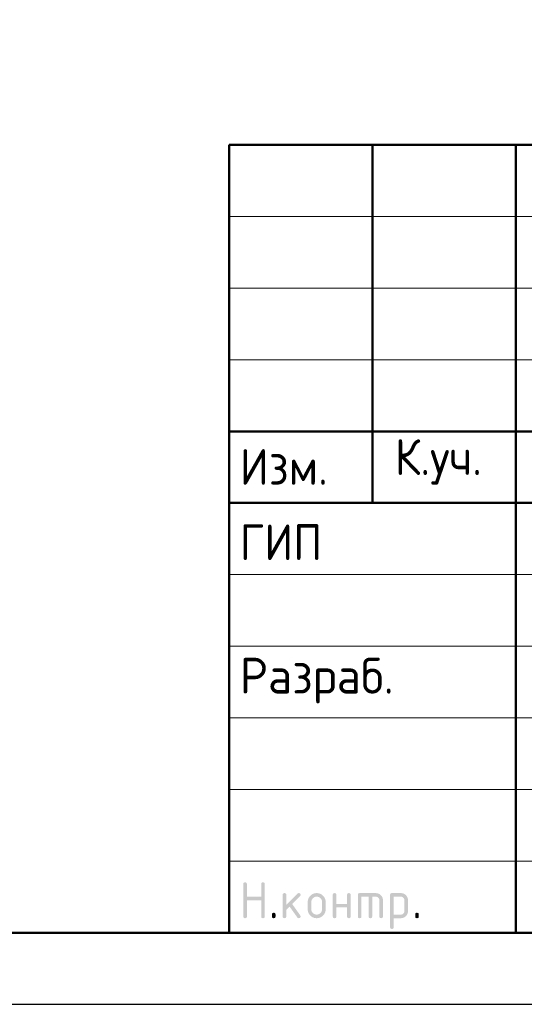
# Model space of a CAD drawing. Header units: millimetres. Extents: x 0 to 42000, y 0 to 29700.
# Tile 14 of 18: x 21539 to 25060, y 0 to 6874. Entities that reach past the tile are written whole.
import ezdxf

# ---------------------------------------------------------------- set-up
doc = ezdxf.new("R2010")
doc.units = ezdxf.units.MM
doc.layers.add('Standard', color=7, linetype='Continuous', lineweight=25)
doc.styles.add('ISOCPEUR', font='txt')

msp = doc.modelspace()

# ---------------------------------------------------------------- hatches: boundary and pattern name
at = {"layer": 'Standard', "linetype": 'Continuous', "lineweight": 25, "transparency": 33554687}
for points in [[(23099.1, 613.8), (23099.1, 838.8), (23099.1, 840.4), (23099.3, 841.7), (23099.5, 843.1), (23099.9, 844.3), (23100.3, 845.4), (23100.8, 846.4), (23101.4, 847.4), (23102.2, 848.2), (23103, 848.9), (23104, 849.5), (23104.9, 850.1), (23106.1, 850.5), (23107.3, 850.9), (23108.7, 851.1), (23110, 851.3), (23111.6, 851.3), (23113.2, 851.3), (23114.5, 851.1), (23115.9, 850.9), (23117.1, 850.5), (23118.3, 850.1), (23119.2, 849.5), (23120.2, 848.9), (23121, 848.2), (23121.8, 847.4), (23122.4, 846.4), (23123, 845.4), (23123.3, 844.3), (23123.7, 843.1), (23123.9, 841.7), (23124.1, 840.4), (23124.1, 838.8), (23124.1, 751.3), (23223.9, 751.3), (23223.9, 838.8), (23223.9, 840.4), (23224, 841.7), (23224.2, 843.1), (23224.6, 844.3), (23225, 845.4), (23225.6, 846.4), (23226.2, 847.4), (23227, 848.2), (23227.8, 848.9), (23228.7, 849.5), (23229.7, 850.1), (23230.9, 850.5), (23232.1, 850.9), (23233.4, 851.1), (23234.8, 851.3), (23236.4, 851.3), (23237.9, 851.3), (23239.3, 851.1), (23240.7, 850.9), (23241.9, 850.5), (23243, 850.1), (23244, 849.5), (23245, 848.9), (23245.8, 848.2), (23246.6, 847.4), (23247.1, 846.4), (23247.7, 845.4), (23248.1, 844.3), (23248.5, 843.1), (23248.7, 841.7), (23248.9, 840.4), (23248.9, 838.8), (23248.9, 613.8), (23248.9, 612.2), (23248.7, 610.9), (23248.5, 609.5), (23248.1, 608.3), (23247.7, 607.1), (23247.1, 606.2), (23246.6, 605.2), (23245.8, 604.4), (23245, 603.6), (23244, 603), (23243, 602.5), (23241.9, 602.1), (23240.7, 601.7), (23239.3, 601.5), (23237.9, 601.3), (23236.4, 601.3), (23234.8, 601.3), (23233.4, 601.5), (23232.1, 601.7), (23230.9, 602.1), (23229.7, 602.5), (23228.7, 603), (23227.8, 603.6), (23227, 604.4), (23226.2, 605.2), (23225.6, 606.2), (23225, 607.1), (23224.6, 608.3), (23224.2, 609.5), (23224, 610.9), (23223.9, 612.2), (23223.9, 613.8), (23223.9, 726.3), (23124.1, 726.3), (23124.1, 613.8), (23124.1, 612.2), (23123.9, 610.9), (23123.7, 609.5), (23123.3, 608.3), (23123, 607.1), (23122.4, 606.2), (23121.8, 605.2), (23121, 604.4), (23120.2, 603.6), (23119.2, 603), (23118.3, 602.5), (23117.1, 602.1), (23115.9, 601.7), (23114.5, 601.5), (23113.2, 601.3), (23111.6, 601.3), (23110, 601.3), (23108.7, 601.5), (23107.3, 601.7), (23106.1, 602.1), (23104.9, 602.5), (23104, 603), (23103, 603.6), (23102.2, 604.4), (23101.4, 605.2), (23100.8, 606.2), (23100.3, 607.1), (23099.9, 608.3), (23099.5, 609.5), (23099.3, 610.9), (23099.1, 612.2)], [(23398.9, 694), (23477.5, 772.6), (23478.4, 773.4), (23479.4, 774.1), (23480.4, 774.8), (23481.5, 775.2), (23482.7, 775.7), (23483.9, 775.9), (23485.1, 776.1), (23486.4, 776.1), (23488, 776.1), (23489.3, 775.9), (23490.7, 775.8), (23491.9, 775.4), (23493.1, 775), (23494, 774.4), (23495, 773.8), (23495.8, 773), (23496.6, 772.2), (23497.1, 771.3), (23497.7, 770.3), (23498.1, 769.1), (23498.5, 767.9), (23498.7, 766.6), (23498.9, 765.2), (23498.9, 763.7), (23498.9, 762.4), (23498.7, 761.3), (23498.4, 760.1), (23498, 759), (23497.5, 757.9), (23496.8, 756.9), (23496.1, 755.9), (23495.1, 754.9), (23440.2, 700.1), (23496.4, 621), (23497.7, 619.3), (23498.3, 617.4), (23498.9, 615.6), (23498.9, 613.6), (23498.9, 612.1), (23498.7, 610.7), (23498.5, 609.4), (23498.1, 608.2), (23497.7, 607), (23497.1, 606.1), (23496.6, 605.1), (23495.8, 604.4), (23495, 603.6), (23494, 603), (23493.1, 602.4), (23491.9, 602.1), (23490.7, 601.7), (23489.3, 601.5), (23488, 601.3), (23486.4, 601.3), (23484.8, 601.3), (23483.3, 601.6), (23481.8, 601.9), (23480.5, 602.6), (23479.2, 603.3), (23478.1, 604.3), (23477, 605.3), (23476, 606.6), (23422.2, 682.1), (23398.9, 658.8), (23398.9, 613.8), (23398.9, 612.2), (23398.7, 610.9), (23398.6, 609.5), (23398.2, 608.3), (23397.8, 607.1), (23397.2, 606.2), (23396.6, 605.2), (23395.8, 604.4), (23395, 603.6), (23394, 603), (23393.1, 602.5), (23391.9, 602.1), (23390.7, 601.7), (23389.4, 601.5), (23388, 601.3), (23386.4, 601.3), (23384.9, 601.3), (23383.5, 601.5), (23382.1, 601.7), (23380.9, 602.1), (23379.8, 602.5), (23378.8, 603), (23377.8, 603.6), (23377, 604.4), (23376.2, 605.2), (23375.7, 606.2), (23375.1, 607.1), (23374.7, 608.3), (23374.3, 609.5), (23374.1, 610.8), (23373.9, 612.2), (23373.9, 613.8), (23373.9, 763.7), (23373.9, 765.2), (23374.1, 766.6), (23374.3, 767.9), (23374.7, 769.1), (23375.1, 770.3), (23375.7, 771.3), (23376.2, 772.2), (23377, 773), (23377.8, 773.8), (23378.8, 774.4), (23379.8, 775), (23380.9, 775.4), (23382.1, 775.8), (23383.5, 775.9), (23384.9, 776.1), (23386.4, 776.1), (23388, 776.1), (23389.4, 775.9), (23390.7, 775.8), (23391.9, 775.4), (23393.1, 775), (23394, 774.4), (23395, 773.8), (23395.8, 773), (23396.6, 772.2), (23397.2, 771.3), (23397.8, 770.3), (23398.2, 769.1), (23398.6, 767.9), (23398.7, 766.6), (23398.9, 765.2), (23398.9, 763.7)], [(23748.7, 676.2), (23748.7, 613.8), (23748.7, 612.2), (23748.5, 610.8), (23748.3, 609.5), (23747.9, 608.3), (23747.5, 607.1), (23746.9, 606.2), (23746.3, 605.2), (23745.5, 604.4), (23744.8, 603.6), (23743.8, 603), (23742.8, 602.5), (23741.6, 602.1), (23740.4, 601.7), (23739.1, 601.5), (23737.7, 601.3), (23736.1, 601.3), (23734.6, 601.3), (23733.2, 601.5), (23731.8, 601.7), (23730.7, 602.1), (23729.5, 602.5), (23728.5, 603), (23727.5, 603.6), (23726.8, 604.4), (23726, 605.2), (23725.4, 606.2), (23724.8, 607.1), (23724.4, 608.3), (23724, 609.5), (23723.8, 610.8), (23723.6, 612.2), (23723.6, 613.8), (23723.6, 763.7), (23723.6, 765.2), (23723.8, 766.6), (23724, 767.9), (23724.4, 769.1), (23724.8, 770.3), (23725.4, 771.3), (23726, 772.2), (23726.8, 773), (23727.5, 773.8), (23728.5, 774.4), (23729.5, 775), (23730.7, 775.4), (23731.8, 775.8), (23733.2, 775.9), (23734.6, 776.1), (23736.1, 776.1), (23737.7, 776.1), (23739.1, 775.9), (23740.4, 775.8), (23741.6, 775.4), (23742.8, 775), (23743.8, 774.4), (23744.8, 773.8), (23745.5, 773), (23746.3, 772.2), (23746.9, 771.3), (23747.5, 770.3), (23747.9, 769.1), (23748.3, 768), (23748.5, 766.6), (23748.7, 765.2), (23748.7, 763.7), (23748.7, 701.2), (23823.3, 701.2), (23823.3, 763.7), (23823.3, 765.2), (23823.5, 766.6), (23823.7, 768), (23824.1, 769.1), (23824.5, 770.3), (23825.1, 771.3), (23825.7, 772.2), (23826.5, 773), (23827.3, 773.8), (23828.2, 774.4), (23829.2, 775), (23830.4, 775.4), (23831.6, 775.8), (23832.9, 775.9), (23834.3, 776.1), (23835.9, 776.1), (23837.4, 776.1), (23838.8, 775.9), (23840.2, 775.8), (23841.3, 775.4), (23842.5, 775), (23843.5, 774.4), (23844.5, 773.8), (23845.3, 773), (23846, 772.2), (23846.6, 771.3), (23847.2, 770.3), (23847.6, 769.1), (23848, 767.9), (23848.2, 766.6), (23848.4, 765.2), (23848.4, 763.7), (23848.4, 613.8), (23848.4, 612.2), (23848.2, 610.8), (23848, 609.5), (23847.6, 608.3), (23847.2, 607.1), (23846.6, 606.2), (23846, 605.2), (23845.3, 604.4), (23844.5, 603.6), (23843.5, 603), (23842.5, 602.5), (23841.3, 602.1), (23840.2, 601.7), (23838.8, 601.5), (23837.4, 601.3), (23835.9, 601.3), (23834.3, 601.3), (23832.9, 601.5), (23831.6, 601.7), (23830.4, 602.1), (23829.2, 602.5), (23828.2, 603), (23827.3, 603.6), (23826.5, 604.4), (23825.7, 605.2), (23825.1, 606.2), (23824.5, 607.1), (23824.1, 608.3), (23823.7, 609.5), (23823.5, 610.8), (23823.3, 612.2), (23823.3, 613.8), (23823.3, 676.2)], [(23911, 776.1), (24023.4, 776.1), (24026, 776.1), (24028.5, 775.9), (24031, 775.7), (24033.4, 775.2), (24035.8, 774.8), (24038.1, 774.1), (24040.4, 773.4), (24042.6, 772.5), (24044.8, 771.6), (24047, 770.5), (24049.1, 769.3), (24051.1, 767.9), (24053.1, 766.6), (24055, 765), (24056.9, 763.4), (24058.8, 761.6), (24060.6, 759.7), (24062.2, 757.8), (24063.8, 755.9), (24065.1, 753.9), (24066.5, 751.9), (24067.6, 749.8), (24068.8, 747.7), (24069.7, 745.4), (24070.6, 743.2), (24071.3, 740.9), (24072, 738.6), (24072.4, 736.2), (24072.9, 733.8), (24073.1, 731.3), (24073.3, 728.8), (24073.3, 726.2), (24073.3, 613.8), (24073.3, 612.2), (24073.1, 610.8), (24072.9, 609.5), (24072.6, 608.3), (24072.2, 607.1), (24071.6, 606.2), (24071, 605.2), (24070.2, 604.4), (24069.4, 603.6), (24068.4, 603), (24067.5, 602.5), (24066.3, 602.1), (24065.1, 601.7), (24063.8, 601.5), (24062.4, 601.3), (24060.8, 601.3), (24059.3, 601.3), (24057.9, 601.5), (24056.5, 601.7), (24055.3, 602.1), (24054.2, 602.5), (24053.2, 603), (24052.2, 603.6), (24051.4, 604.4), (24050.6, 605.2), (24050.1, 606.2), (24049.5, 607.1), (24049.1, 608.3), (24048.7, 609.5), (24048.5, 610.8), (24048.3, 612.2), (24048.3, 613.8), (24048.3, 726.1), (24048.3, 728.8), (24047.8, 731.2), (24047.4, 733.7), (24046.5, 735.9), (24045.6, 738.1), (24044.3, 740.1), (24042.9, 742.1), (24041.1, 743.9), (24039.3, 745.7), (24037.3, 747.1), (24035.3, 748.4), (24033.1, 749.3), (24030.9, 750.2), (24028.4, 750.7), (24026, 751.1), (24023.4, 751.1), (23998.4, 751.1), (23998.4, 613.8), (23998.4, 612.2), (23998.2, 610.8), (23998, 609.5), (23997.7, 608.3), (23997.3, 607.1), (23996.7, 606.2), (23996.1, 605.2), (23995.3, 604.4), (23994.5, 603.6), (23993.5, 603), (23992.6, 602.5), (23991.4, 602.1), (23990.2, 601.7), (23988.8, 601.5), (23987.5, 601.3), (23985.9, 601.3), (23984.3, 601.3), (23983, 601.5), (23981.6, 601.7), (23980.4, 602.1), (23979.3, 602.5), (23978.3, 603), (23977.3, 603.6), (23976.5, 604.4), (23975.7, 605.2), (23975.2, 606.2), (23974.6, 607.1), (23974.2, 608.3), (23973.8, 609.5), (23973.6, 610.8), (23973.4, 612.2), (23973.4, 613.8), (23973.4, 751.1), (23923.5, 751.1), (23923.5, 613.8), (23923.5, 612.2), (23923.3, 610.8), (23923.1, 609.5), (23922.7, 608.3), (23922.4, 607.1), (23921.8, 606.2), (23921.2, 605.2), (23920.4, 604.4), (23919.6, 603.6), (23918.6, 603), (23917.7, 602.5), (23916.5, 602.1), (23915.3, 601.7), (23913.9, 601.5), (23912.6, 601.3), (23911, 601.3), (23909.4, 601.3), (23908.1, 601.5), (23906.7, 601.7), (23905.5, 602.1), (23904.4, 602.5), (23903.4, 603), (23902.4, 603.6), (23901.6, 604.4), (23900.8, 605.2), (23900.2, 606.2), (23899.7, 607.1), (23899.3, 608.3), (23898.9, 609.5), (23898.7, 610.8), (23898.5, 612.2), (23898.5, 613.8), (23898.5, 763.7), (23898.5, 765.2), (23898.7, 766.6), (23898.9, 767.9), (23899.3, 769.1), (23899.6, 770.3), (23900.2, 771.3), (23900.8, 772.2), (23901.6, 773), (23902.4, 773.8), (23903.4, 774.4), (23904.3, 775), (23905.5, 775.4), (23906.7, 775.8), (23908, 775.9), (23909.4, 776.1)], [(23299, 626.3), (23299, 627.9), (23299.2, 629.3), (23299.4, 630.6), (23299.8, 631.8), (23300.2, 633), (23300.8, 634), (23301.3, 634.9), (23302.1, 635.7), (23302.9, 636.5), (23303.9, 637.1), (23304.9, 637.7), (23306, 638.1), (23307.2, 638.5), (23308.6, 638.7), (23309.9, 638.9), (23311.5, 638.9), (23313.1, 638.9), (23314.5, 638.7), (23315.8, 638.5), (23317, 638.1), (23318.2, 637.7), (23319.1, 637.1), (23320.1, 636.5), (23320.9, 635.7), (23321.7, 634.9), (23322.3, 634), (23322.9, 633), (23323.3, 631.8), (23323.6, 630.6), (23323.8, 629.3), (23324, 627.9), (23324, 626.3), (23324, 613.8), (23324, 612.2), (23323.8, 610.9), (23323.6, 609.5), (23323.3, 608.3), (23322.9, 607.2), (23322.3, 606.2), (23321.7, 605.2), (23320.9, 604.4), (23320.1, 603.6), (23319.1, 603), (23318.2, 602.5), (23317, 602.1), (23315.8, 601.7), (23314.5, 601.5), (23313.1, 601.3), (23311.5, 601.3), (23309.9, 601.3), (23308.6, 601.5), (23307.2, 601.7), (23306, 602.1), (23304.9, 602.5), (23303.9, 603), (23302.9, 603.6), (23302.1, 604.4), (23301.3, 605.2), (23300.8, 606.2), (23300.2, 607.2), (23299.8, 608.3), (23299.4, 609.5), (23299.2, 610.9), (23299, 612.2), (23299, 613.8)], [(24298.3, 626.3), (24298.3, 627.9), (24298.5, 629.3), (24298.7, 630.6), (24299.1, 631.8), (24299.5, 633), (24300.1, 634), (24300.6, 634.9), (24301.4, 635.7), (24302.2, 636.5), (24303.2, 637.1), (24304.2, 637.7), (24305.3, 638.1), (24306.5, 638.5), (24307.9, 638.7), (24309.3, 638.9), (24310.8, 638.9), (24312.4, 638.9), (24313.8, 638.7), (24315.1, 638.5), (24316.3, 638.1), (24317.5, 637.7), (24318.5, 637.1), (24319.4, 636.5), (24320.2, 635.7), (24321, 634.9), (24321.6, 634), (24322.2, 633), (24322.6, 631.8), (24323, 630.6), (24323.2, 629.3), (24323.3, 627.9), (24323.3, 626.3), (24323.3, 613.8), (24323.3, 612.2), (24323.2, 610.9), (24323, 609.5), (24322.6, 608.3), (24322.2, 607.2), (24321.6, 606.2), (24321, 605.2), (24320.2, 604.4), (24319.4, 603.6), (24318.5, 603), (24317.5, 602.5), (24316.3, 602.1), (24315.1, 601.7), (24313.8, 601.5), (24312.4, 601.3), (24310.8, 601.3), (24309.3, 601.3), (24307.9, 601.5), (24306.5, 601.7), (24305.3, 602.1), (24304.2, 602.5), (24303.2, 603), (24302.2, 603.6), (24301.4, 604.4), (24300.6, 605.2), (24300.1, 606.2), (24299.5, 607.2), (24299.1, 608.3), (24298.7, 609.5), (24298.5, 610.9), (24298.3, 612.2), (24298.3, 613.8)]]:
    msp.add_hatch(color=7, dxfattribs=at).paths.add_polyline_path(points, flags=16)
h = msp.add_hatch(color=7, dxfattribs=at)
h.paths.add_polyline_path([(23548.8, 663.7), (23548.8, 713.7), (23548.8, 716.9), (23549, 720.1), (23549.3, 723.2), (23549.9, 726.2), (23550.5, 729.2), (23551.3, 732.1), (23552.2, 734.9), (23553.3, 737.7), (23554.5, 740.5), (23555.9, 743.1), (23557.3, 745.8), (23559, 748.3), (23560.7, 750.8), (23562.7, 753.2), (23564.7, 755.6), (23567, 757.9), (23569.3, 760.2), (23571.7, 762.2), (23574.1, 764.2), (23576.6, 765.9), (23579.1, 767.6), (23581.8, 769), (23584.4, 770.4), (23587.2, 771.6), (23589.9, 772.7), (23592.8, 773.6), (23595.7, 774.4), (23598.7, 775), (23601.7, 775.6), (23604.8, 775.9), (23607.9, 776.1), (23611.1, 776.1), (23614.4, 776.1), (23617.6, 775.9), (23620.7, 775.6), (23623.8, 775), (23626.8, 774.5), (23629.7, 773.6), (23632.6, 772.8), (23635.4, 771.6), (23638.1, 770.5), (23640.8, 769.1), (23643.4, 767.7), (23645.9, 766), (23648.4, 764.3), (23650.8, 762.3), (23653.2, 760.3), (23655.5, 758.1), (23657.7, 755.8), (23659.7, 753.4), (23661.7, 751), (23663.4, 748.5), (23665.1, 746), (23666.5, 743.4), (23667.9, 740.7), (23669, 737.9), (23670.1, 735.2), (23671, 732.3), (23671.8, 729.4), (23672.4, 726.3), (23673, 723.3), (23673.2, 720.1), (23673.5, 717), (23673.5, 713.7), (23673.5, 663.7), (23673.5, 660.5), (23673.2, 657.4), (23673, 654.2), (23672.4, 651.2), (23671.8, 648.2), (23671, 645.4), (23670.1, 642.5), (23669, 639.7), (23667.8, 637), (23666.4, 634.3), (23665, 631.7), (23663.3, 629.2), (23661.6, 626.6), (23659.6, 624.2), (23657.6, 621.8), (23655.3, 619.5), (23653, 617.3), (23650.6, 615.3), (23648.2, 613.3), (23645.7, 611.6), (23643.2, 609.8), (23640.5, 608.4), (23637.9, 607), (23635.1, 605.9), (23632.4, 604.7), (23629.5, 603.9), (23626.6, 603), (23623.6, 602.4), (23620.6, 601.9), (23617.5, 601.6), (23614.4, 601.3), (23611.1, 601.3), (23607.9, 601.3), (23604.8, 601.6), (23601.7, 601.9), (23598.7, 602.4), (23595.7, 603), (23592.8, 603.9), (23589.9, 604.7), (23587.2, 605.9), (23584.4, 607), (23581.8, 608.4), (23579.1, 609.8), (23576.6, 611.6), (23574.1, 613.3), (23571.7, 615.3), (23569.3, 617.3), (23567, 619.5), (23564.7, 621.8), (23562.7, 624.2), (23560.7, 626.6), (23559, 629.2), (23557.3, 631.7), (23555.9, 634.3), (23554.5, 637), (23553.3, 639.7), (23552.2, 642.5), (23551.3, 645.4), (23550.5, 648.2), (23549.9, 651.2), (23549.3, 654.2), (23549, 657.4), (23548.8, 660.5)], flags=16)
h.paths.add_polyline_path([(23648.5, 663.8), (23648.5, 713.8), (23648.5, 717.7), (23647.8, 721.3), (23647.1, 724.9), (23645.7, 728.2), (23644.4, 731.5), (23642.3, 734.5), (23640.3, 737.6), (23637.5, 740.3), (23634.8, 743.1), (23631.8, 745.1), (23628.8, 747.2), (23625.5, 748.5), (23622.2, 749.9), (23618.6, 750.6), (23615, 751.3), (23611.1, 751.3), (23607.3, 751.3), (23603.7, 750.6), (23600.1, 749.9), (23596.8, 748.5), (23593.5, 747.2), (23590.5, 745.1), (23587.5, 743.1), (23584.7, 740.3), (23582, 737.6), (23580, 734.5), (23577.9, 731.5), (23576.5, 728.2), (23575.2, 724.9), (23574.5, 721.3), (23573.8, 717.7), (23573.8, 713.8), (23573.8, 663.8), (23573.8, 659.9), (23574.5, 656.3), (23575.2, 652.6), (23576.5, 649.3), (23577.9, 646), (23579.9, 643), (23581.9, 639.9), (23584.6, 637.2), (23587.4, 634.5), (23590.4, 632.5), (23593.4, 630.4), (23596.7, 629.1), (23600, 627.7), (23603.6, 627), (23607.2, 626.3), (23611.1, 626.3), (23615, 626.3), (23618.6, 627), (23622.2, 627.7), (23625.5, 629.1), (23628.8, 630.4), (23631.8, 632.5), (23634.8, 634.6), (23637.5, 637.3), (23640.3, 640.1), (23642.3, 643.1), (23644.4, 646.1), (23645.7, 649.4), (23647.1, 652.7), (23647.8, 656.3), (23648.5, 659.9)])
h = msp.add_hatch(color=7, dxfattribs=at)
h.paths.add_polyline_path([(24123.4, 763.7), (24123.4, 765.2), (24123.6, 766.6), (24123.8, 768), (24124.2, 769.1), (24124.6, 770.3), (24125.2, 771.3), (24125.8, 772.2), (24126.6, 773), (24127.3, 773.8), (24128.3, 774.4), (24129.3, 775), (24130.5, 775.4), (24131.6, 775.8), (24133, 775.9), (24134.4, 776.1), (24135.9, 776.1), (24198.3, 776.1), (24200.9, 776.1), (24203.4, 775.9), (24206, 775.7), (24208.4, 775.2), (24210.8, 774.8), (24213.1, 774.1), (24215.4, 773.4), (24217.7, 772.5), (24219.9, 771.6), (24222, 770.5), (24224.1, 769.4), (24226.1, 768), (24228.1, 766.7), (24230, 765.1), (24231.9, 763.5), (24233.7, 761.7), (24235.5, 759.9), (24237.1, 757.9), (24238.7, 756), (24240.1, 754), (24241.4, 752), (24242.6, 749.9), (24243.7, 747.8), (24244.6, 745.6), (24245.5, 743.3), (24246.2, 741), (24246.8, 738.7), (24247.3, 736.3), (24247.7, 733.9), (24248, 731.3), (24248.2, 728.8), (24248.2, 726.2), (24248.2, 651.2), (24248.2, 648.6), (24248, 646.1), (24247.7, 643.6), (24247.3, 641.2), (24246.8, 638.8), (24246.2, 636.5), (24245.5, 634.2), (24244.6, 632), (24243.7, 629.8), (24242.6, 627.7), (24241.4, 625.6), (24240.1, 623.5), (24238.7, 621.5), (24237.1, 619.6), (24235.6, 617.7), (24233.8, 615.9), (24232, 614), (24230, 612.4), (24228.1, 610.8), (24226.1, 609.5), (24224.1, 608.1), (24222, 607), (24219.9, 605.8), (24217.7, 604.9), (24215.5, 604), (24213.1, 603.3), (24210.8, 602.6), (24208.4, 602.2), (24206, 601.7), (24203.5, 601.5), (24201, 601.3), (24198.3, 601.3), (24148.5, 601.3), (24148.5, 538.9), (24148.5, 537.3), (24148.3, 535.9), (24148.1, 534.6), (24147.7, 533.4), (24147.3, 532.2), (24146.7, 531.3), (24146.1, 530.3), (24145.4, 529.5), (24144.6, 528.7), (24143.6, 528.1), (24142.6, 527.6), (24141.4, 527.2), (24140.3, 526.8), (24138.9, 526.6), (24137.5, 526.4), (24136, 526.4), (24134.4, 526.4), (24133, 526.6), (24131.6, 526.8), (24130.5, 527.2), (24129.3, 527.6), (24128.3, 528.1), (24127.3, 528.7), (24126.6, 529.5), (24125.8, 530.3), (24125.2, 531.3), (24124.6, 532.2), (24124.2, 533.4), (24123.8, 534.6), (24123.6, 535.9), (24123.4, 537.3), (24123.4, 538.9)], flags=16)
h.paths.add_polyline_path([(24148.5, 751.1), (24148.5, 626.3), (24198.3, 626.3), (24200.9, 626.3), (24203.3, 626.8), (24205.7, 627.2), (24207.9, 628.2), (24210.1, 629.1), (24212.1, 630.4), (24214.1, 631.8), (24215.9, 633.6), (24217.7, 635.4), (24219.1, 637.4), (24220.4, 639.5), (24221.3, 641.7), (24222.3, 643.9), (24222.7, 646.3), (24223.2, 648.7), (24223.2, 651.3), (24223.2, 726.1), (24223.2, 728.8), (24222.7, 731.2), (24222.3, 733.7), (24221.4, 735.9), (24220.5, 738.1), (24219.1, 740.1), (24217.8, 742.1), (24216, 743.9), (24214.2, 745.7), (24212.2, 747.1), (24210.2, 748.4), (24208, 749.3), (24205.8, 750.2), (24203.3, 750.7), (24200.9, 751.1), (24198.3, 751.1)])

# ---------------------------------------------------------------- linework, layer by layer
at = {"layer": 'Standard', "color": 7, "linetype": 'Continuous', "lineweight": 50, "transparency": 33554687}
for p, q in [((23000, 500), (23000, 6000)), ((23000, 6000), (41500, 6000)), ((24000, 3500), (24000, 6000)), ((25000, 500), (25000, 6000)), ((23000, 4000), (29500, 4000)), ((23000, 4000), (29500, 4000)), ((23000, 3500), (29500, 3500)), ((23000, 3500), (29500, 3500))]:
    msp.add_line(p, q, dxfattribs=at)
at = {"layer": 'Standard', "color": 7, "linetype": 'Continuous', "lineweight": 13, "transparency": 33554687}
for p, q in [((23000, 5500), (29500, 5500)), ((23000, 5000), (29500, 5000)), ((23000, 4500), (29500, 4500)), ((23000, 3000), (29500, 3000)), ((23000, 2500), (29500, 2500)), ((23000, 2500), (29500, 2500)), ((23000, 2000), (29500, 2000)), ((23000, 2000), (29500, 2000)), ((23000, 1500), (29500, 1500)), ((23000, 1000), (29500, 1000))]:
    msp.add_line(p, q, dxfattribs=at)
at = {"layer": 'Standard', "color": 7, "linetype": 'Continuous', "lineweight": 25, "transparency": 33554687}
msp.add_line((23000, 500), (41500, 500), dxfattribs=at)
msp.add_line((23000, 500), (41500, 500), dxfattribs=at)
msp.add_line((23000, 500), (41500, 500), dxfattribs=at)
msp.add_lwpolyline([(0, 0), (42000, 0), (42000, 29700), (0, 29700), (0, 0)], close=True, dxfattribs=at)
at = {"layer": 'Standard', "color": 7, "linetype": 'Continuous', "lineweight": 50, "transparency": 33554687}
msp.add_lwpolyline([(2000, 29200), (41500, 29200), (41500, 500), (2000, 500), (2000, 29200)], close=True, dxfattribs=at)
at = {"layer": 'Standard', "color": 7, "linetype": 'Continuous', "lineweight": 13, "transparency": 33554687}
for points in [[(41500, 29200), (2000, 29200), (2000, 500), (41500, 500), (41500, 29200)], [(41500, 500), (23000, 500), (23000, 6000), (41500, 6000), (41500, 500)]]:
    msp.add_lwpolyline(points, dxfattribs=at)
at = {"layer": 'Standard', "color": 7, "linetype": 'Continuous', "lineweight": 25, "transparency": 33554687}
msp.add_lwpolyline([(41500, 6000), (23000, 6000), (23000, 500), (41500, 500), (41500, 6000)], dxfattribs=at)

# ---------------------------------------------------------------- texts
at = {"layer": 'Standard', "color": 7, "linetype": 'Continuous', "lineweight": 25, "transparency": 33554687, "char_height": 250, "attachment_point": 7, "style": 'ISOCPEUR'}
for s, insert, width in [('\\W0.93;Изм.', (23074, 3627.5), 752.883), ('\\W0.93;К.уч.', (24156, 3627.5), 816.012), ('\\W0.92;ГИП', (23074, 3101.3), 689.604), ('\\W0.96;Разраб.', (23074, 2101.3), 1306.549)]:
    msp.add_mtext(s, dxfattribs=dict(at, insert=insert, width=width))

doc.saveas('drawing.dxf')
